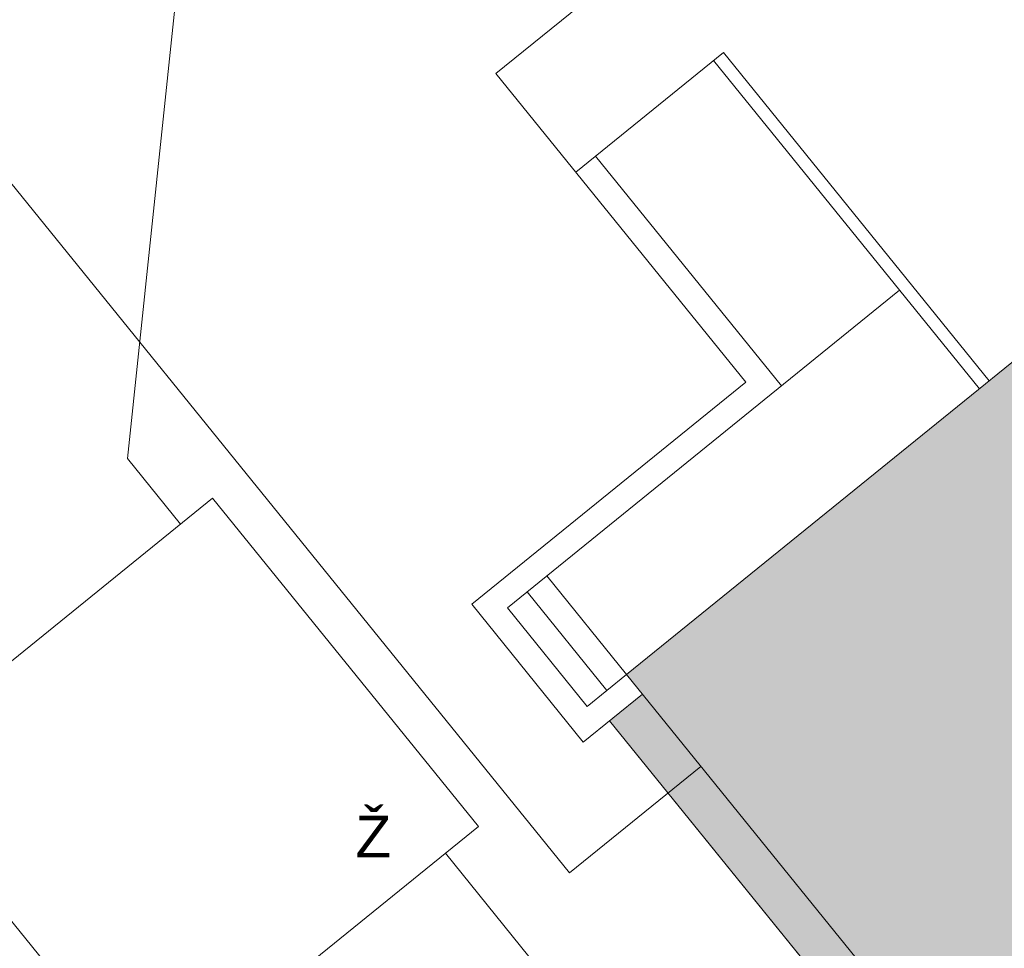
# Model space of a CAD drawing. Header units: millimetres. Extents: x 371321 to 690386, y -299082 to -101508.
# Tile 33 of 38: x 611017 to 622672, y -150900 to -139908. Entities that reach past the tile are written whole.
import ezdxf

# ---------------------------------------------------------------- set-up
doc = ezdxf.new("R2010")
doc.units = ezdxf.units.MM
doc.header["$LTSCALE"] = 10
doc.header["$MEASUREMENT"] = 0
for name, color, linetype, lineweight in [('A7_Srafy', 8, 'Continuous', 9), ('A_TENKA', 7, 'Continuous', 5), ('PRIPOJKA SPLASKOVEJ KANALIZACIE', 82, 'Continuous', 30), ('ZTI_KANAL_SPLASK-pripojka', 34, 'ST_KANAL_SPLASK_PLNA', 25), ('ZTI_PLYN_VEREJNY', 40, 'ST_KANAL_SPLASK_PLNA', 25), ('ŠRAFY', 8, 'Continuous', 5)]:
    doc.layers.add(name, color=color, linetype=linetype, lineweight=lineweight)
doc.styles.add('ARIAL', font='arial.ttf')
doc.linetypes.add('ST_KANAL_SPLASK_PLNA', pattern='A,136,-20,8,[2,st.shx,S=10,R=0,X=0,Y=0],32,[2,st.shx,S=10,R=0,X=0,Y=0],-25', length=221)
doc.linetypes.add('ST_PLYNOVOD_PLNA', pattern='A,136,-20,15,[25,st.shx,S=5,R=0,X=0,Y=0],-30,15,-25', length=241)

msp = doc.modelspace()

# ---------------------------------------------------------------- hatches: boundary and pattern name
at = {"layer": 'A7_Srafy'}
h = msp.add_hatch(dxfattribs=at)
h.set_pattern_fill('CROSS', color=256, scale=50, angle=39)
h.set_pattern_definition([(39, (-93664.88, 44154.58), (46.93462, 446.55307), [158.75, -476.25]), (129, (-93553.24, 44142.85), (-446.55307, 46.93462), [158.75, -476.25])])
h.paths.add_polyline_path([(622547, -153822), (609685, -164237), (610000, -164625), (623250, -153896), (618389, -147892), (618000, -148207)], flags=17)
h.paths.add_polyline_path([(610946, -177274), (611764, -178284), (612774, -177466), (612837, -177544), (610447, -179479), (609566, -178391), (610713, -177463), (609706, -176220), (609939, -176031)], flags=16)
h.paths.add_polyline_path([(635037, -148469), (633910, -149381), (637450, -153753), (609939, -176031), (607752, -173330), (606373, -174447), (589212, -153256), (587655, -154511), (608893, -180738), (631372, -162535), (630428, -161369), (639559, -153974), (630938, -143328), (629772, -144272), (632116, -147166), (633243, -146254)])
at = {"layer": 'ŠRAFY'}
h = msp.add_hatch(dxfattribs=at)
h.set_pattern_fill('DOTS', color=256, scale=150, angle=321)
h.set_pattern_definition([(321, (-93664.88, 44154.58), (242.38586, 110.12942), [0, -238.125])])
h.paths.add_polyline_path([(605177, -172971), (607567, -171035), (610949, -175213), (629095, -160518), (627585, -158653), (635939, -151888), (626846, -140658), (618200, -147659), (623250, -153896), (603006, -170289)])

# ---------------------------------------------------------------- linework, layer by layer
at = {"layer": 'A_TENKA'}
for p, q in [((616655, -140546), (623921, -134662)), ((617599, -141712), (619347, -140296)), ((622494, -144182), (619347, -140296)), ((622377, -144276), (619231, -140391)), ((619612, -144199), (616655, -140546)), ((620034, -144243), (617832, -141523)), ((616790, -146871), (621433, -143111)), ((616368, -146826), (619612, -144199)), ((618200, -147659), (617256, -146493)), ((617967, -147848), (617023, -146682)), ((617689, -148459), (616368, -146826)), ((617734, -148037), (616790, -146871)), ((618200, -147659), (617734, -148037)), ((618389, -147892), (617689, -148459)), ((622547, -153822), (618000, -148207))]:
    msp.add_line(p, q, dxfattribs=at)
for points in [[(635939, -151888), (626846, -140658), (618200, -147659), (623250, -153896), (603006, -170289), (605177, -172971), (607567, -171035), (610949, -175213), (629095, -160518), (627585, -158653), (627585, -158653), (627585, -158653), (635939, -151888), (626846, -140658)], [(609685, -164237), (622547, -153822), (618000, -148207)]]:
    msp.add_lwpolyline(points, dxfattribs=at)
at = {"layer": 'PRIPOJKA SPLASKOVEJ KANALIZACIE', "color": 34, "linetype": 'ST_KANAL_SPLASK_PLNA', "lineweight": 0, "ltscale": 0.8, "flags": 128}
for points in [[(613935, -129481), (612294, -145101), (612921, -145880)], [(616058, -149773), (618425, -152710)]]:
    msp.add_lwpolyline(points, dxfattribs=at)
at = {"layer": 'ZTI_KANAL_SPLASK-pripojka', "linetype": 'ByBlock', "lineweight": 0, "ltscale": 5}
msp.add_lwpolyline([(609414, -148720), (613300, -145573), (616447, -149459), (612561, -152605)], close=True, dxfattribs=at)
at = {"layer": 'ZTI_PLYN_VEREJNY', "linetype": 'ST_PLYNOVOD_PLNA', "lineweight": 0, "ltscale": 2}
msp.add_lwpolyline([(619081, -148747), (617527, -150006), (607939, -138166)], dxfattribs=at)

# ---------------------------------------------------------------- texts
at = {"layer": 'ZTI_KANAL_SPLASK-pripojka', "ltscale": 10, "style": 'ARIAL'}
msp.add_text('Ž', height=495, dxfattribs=at).set_placement((614991, -149825))

doc.saveas('drawing.dxf')
